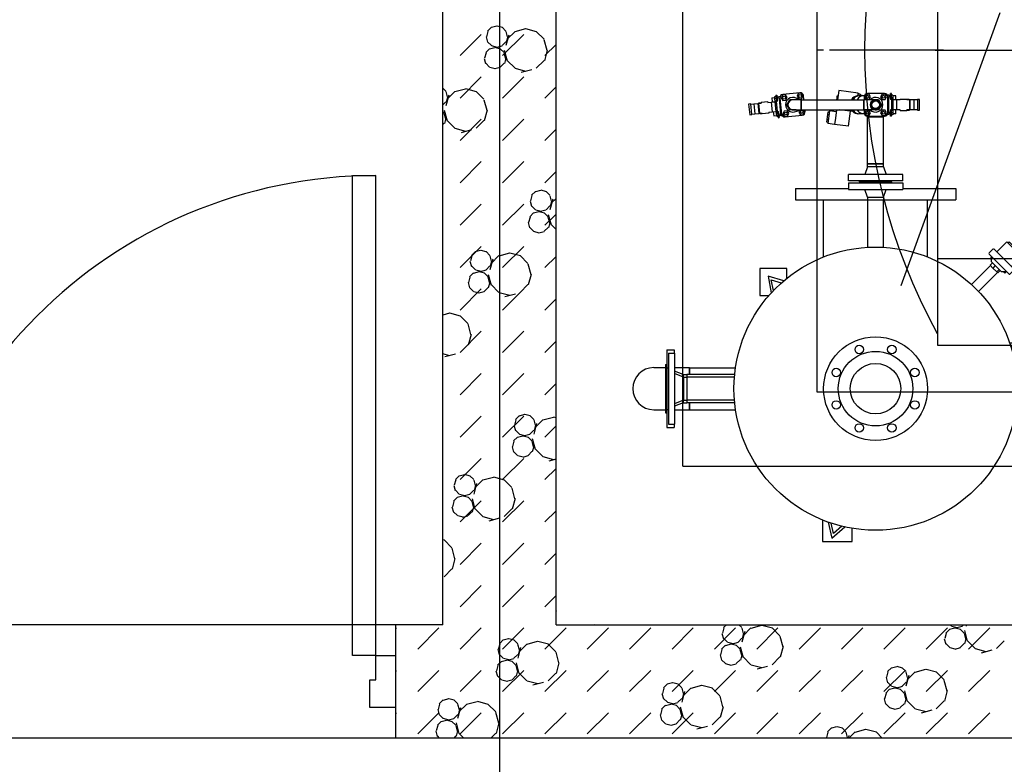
# Model space of a CAD drawing. Header units: millimetres. Extents: x 226749 to 325316, y -44191 to 40236.
# Tile 59 of 164: x 287262 to 289348, y 1604 to 3182. Entities that reach past the tile are written whole.
import ezdxf

# ---------------------------------------------------------------- set-up
doc = ezdxf.new("R2010")
doc.units = ezdxf.units.MM
doc.header["$LTSCALE"] = 100
for name, pattern in [('DASHDOT', [25.4, 12.7, -6.35, 0, -6.35]), ('S10', [0, 0]), ('SL0', [0, 0]), ('SL2', [1.125, 0.75, -0.125, 0.125, -0.125])]:
    doc.linetypes.add(name, pattern=pattern)
for name, color, linetype in [('K_KOMINY', 4, 'Continuous'), ('K_URZĄDZENIA', 4, 'Continuous'), ('KG_BuildingAxis', 4, 'DASHDOT'), ('LINIEN', 7, 'Continuous'), ('OPISY', 7, 'Continuous')]:
    doc.layers.add(name, color=color, linetype=linetype)

# ---------------------------------------------------------------- blocks, each defined once
blk = doc.blocks.new('SCHŁADZACZ_RZUT')
at = {"layer": 'K_URZĄDZENIA'}
for p, q in [((132400.8, 84545.5), (132338.4, 84545.5)), ((132338.4, 84545.5), (132338.4, 84517.6)), ((132400.8, 84500), (132400.8, 84545.5)), ((132381.3, 84538.3), (132353.9, 84514.6)), ((132360.3, 84513.1), (132377.9, 84528.3)), ((132377.9, 84528.3), (132382.8, 84506.6)), ((132389.1, 84504.5), (132381.3, 84538.3)), ((131846.7, 84265.7), (131846.7, 84304.2)), ((131846.7, 84304.2), (131861.7, 84304.2)), ((131849.7, 84146.7), (131849.7, 84296.7)), ((131849.7, 84296.7), (131862.7, 84296.7)), ((131861.7, 84296.7), (131861.7, 84304.2)), ((131862.7, 84146.7), (131862.7, 84296.7)), ((132714.7, 84146.7), (132714.7, 84296.7)), ((132727.7, 84296.7), (132714.7, 84296.7)), ((132715.7, 84296.7), (132715.7, 84304.2)), ((132730.7, 84304.2), (132715.7, 84304.2)), ((132727.7, 84146.7), (132727.7, 84296.7)), ((132730.7, 84265.7), (132730.7, 84304.2)), ((131843.7, 84170.7), (131843.7, 84272.7)), ((131843.7, 84272.7), (131846.7, 84272.7)), ((131846.7, 84177.7), (131846.7, 84265.7)), ((131846.7, 84265.7), (131849.7, 84265.7)), ((131880.7, 84251.9), (131862.7, 84258.9)), ((131881.7, 84245.9), (131862.7, 84253.7)), ((132588.7, 84266.2), (132585.4, 84266.2)), ((132682.7, 84266.2), (132588.7, 84266.2)), ((132682.7, 84251.9), (132682.7, 84266.2)), ((132682.7, 84266.2), (132682.7, 84251.9)), ((132714.7, 84266.2), (132682.7, 84266.2)), ((132695.7, 84245.9), (132714.7, 84253.7)), ((132696.7, 84251.9), (132714.7, 84258.9)), ((132730.7, 84265.7), (132727.7, 84265.7)), ((132733.7, 84272.7), (132730.7, 84272.7)), ((132730.7, 84177.7), (132730.7, 84265.7)), ((132733.7, 84170.7), (132733.7, 84272.7)), ((132758.7, 84266.2), (132733.7, 84266.2)), ((131880.7, 84246.3), (131880.7, 84251.9)), ((131880.7, 84251.9), (131888.7, 84251.9)), ((131881.7, 84197.6), (131881.7, 84245.9)), ((131881.7, 84245.9), (131888.7, 84245.9)), ((131888.7, 84245.9), (131888.7, 84251.9)), ((131990.3, 84251.9), (131888.7, 84251.9)), ((131888.7, 84245.9), (131888.7, 84251.9)), ((131888.7, 84197.6), (131888.7, 84245.9)), ((131989.7, 84245.9), (131888.7, 84245.9)), ((131888.7, 84197.6), (131888.7, 84245.9)), ((132587.2, 84251.9), (132688.7, 84251.9)), ((132587.8, 84245.9), (132688.7, 84245.9)), ((132688.7, 84245.9), (132688.7, 84251.9)), ((132688.7, 84245.9), (132688.7, 84251.9)), ((132696.7, 84251.9), (132688.7, 84251.9)), ((132688.7, 84197.6), (132688.7, 84245.9)), ((132688.7, 84197.6), (132688.7, 84245.9)), ((132695.7, 84245.9), (132688.7, 84245.9)), ((132695.7, 84197.6), (132695.7, 84245.9)), ((132696.7, 84246.3), (132696.7, 84251.9)), ((131881.7, 84197.6), (131862.7, 84189.7)), ((131880.7, 84191.6), (131862.7, 84184.6)), ((131880.7, 84191.6), (131880.7, 84197.2)), ((131880.7, 84191.6), (131888.7, 84191.6)), ((131881.7, 84197.6), (131888.7, 84197.6)), ((131989.7, 84197.6), (131888.7, 84197.6)), ((131888.7, 84191.6), (131888.7, 84197.6)), ((131888.7, 84191.6), (131888.7, 84197.6)), ((131990.3, 84191.6), (131888.7, 84191.6)), ((132587.2, 84191.6), (132688.7, 84191.6)), ((132587.8, 84197.6), (132688.7, 84197.6)), ((132682.7, 84177.3), (132682.7, 84191.6)), ((132682.7, 84191.6), (132682.7, 84177.3)), ((132688.7, 84191.6), (132688.7, 84197.6)), ((132688.7, 84191.6), (132688.7, 84197.6)), ((132695.7, 84197.6), (132688.7, 84197.6)), ((132696.7, 84191.6), (132688.7, 84191.6)), ((132695.7, 84197.6), (132714.7, 84189.7)), ((132696.7, 84191.6), (132696.7, 84197.2)), ((132696.7, 84191.6), (132714.7, 84184.6)), ((131843.7, 84170.7), (131846.7, 84170.7)), ((131846.7, 84139.2), (131846.7, 84177.7)), ((131846.7, 84177.7), (131849.7, 84177.7)), ((131991.8, 84179.1), (131948.7, 84179.1)), ((131948.7, 84179.1), (131948.7, 84125.5)), ((132588.7, 84177.3), (132585.4, 84177.3)), ((132682.7, 84177.3), (132588.7, 84177.3)), ((132682.7, 84177.3), (132714.7, 84177.3)), ((132730.7, 84177.7), (132727.7, 84177.7)), ((132730.7, 84139.2), (132730.7, 84177.7)), ((132733.7, 84170.7), (132730.7, 84170.7)), ((132733.7, 84177.3), (132758.7, 84177.3)), ((131993.7, 84167.3), (131968.2, 84143.6)), ((131978.7, 84145.7), (131995, 84160.8)), ((131846.7, 84139.2), (131861.7, 84139.2)), ((131849.7, 84146.7), (131862.7, 84146.7)), ((131861.7, 84139.2), (131861.7, 84146.7)), ((131968.2, 84143.6), (132002.6, 84131.7)), ((132000.6, 84138), (131978.7, 84145.7)), ((132727.7, 84146.7), (132714.7, 84146.7)), ((132715.7, 84139.2), (132715.7, 84146.7)), ((132730.7, 84139.2), (132715.7, 84139.2)), ((131948.7, 84125.5), (132004.6, 84125.5)), ((132533.7, 84024), (132514.3, 84024)), ((132533.7, 83967.3), (132533.7, 84024)), ((132070.5, 84015.9), (132030.3, 83975.7)), ((132505.3, 84014.1), (132509.6, 83991.3)), ((132516.6, 83983.2), (132509.8, 84018.9)), ((132085.4, 84001.2), (132045.1, 83960.9)), ((132476.6, 83987.9), (132476.6, 83967.3)), ((132483.4, 83993.5), (132516.6, 83983.2)), ((132509.6, 83991.3), (132488.4, 83997.8)), ((132000.5, 83963.1), (131979.3, 83941.9)), ((131995.6, 83970.8), (132003.4, 83978.6)), ((132037.4, 83926.2), (131995.6, 83968)), ((132006.2, 83978.6), (132048, 83936.9)), ((132014.7, 83977.2), (132011.1, 83973.7)), ((132022.5, 83973.6), (132011.2, 83973.6)), ((132018.3, 83973.6), (132014.7, 83977.2)), ((132043, 83953.1), (132022.5, 83973.6)), ((132024.5, 83971.6), (132029.4, 83976.6)), ((132026.7, 83969.4), (132031.6, 83974.4)), ((132031.6, 83974.4), (132029.4, 83976.6)), ((132031.6, 83974.4), (132039.9, 83966.1)), ((132039.9, 83966.1), (132031.6, 83974.4)), ((132035, 83961.1), (132039.9, 83966.1)), ((132046, 83960), (132039.9, 83966.1)), ((132476.6, 83967.3), (132533.7, 83967.3)), ((131979.3, 83941.9), (132010.2, 83910.9)), ((132041, 83955.1), (132046, 83960)), ((132043, 83953.1), (132043, 83941.8)), ((132045.6, 83946.3), (132043, 83948.9)), ((132045.6, 83946.3), (132043, 83943.7)), ((132178.7, 83942.6), (132178.7, 83821.7)), ((132398.7, 83942.6), (132398.7, 83821.7)), ((131982.5, 83938.7), (131980.4, 83936.5)), ((132005.9, 83911), (131980.4, 83936.5)), ((132031.5, 83932.1), (132010.2, 83910.9)), ((132040.2, 83926.2), (132048, 83934)), ((132272.2, 83922.2), (132272.2, 83821.7)), ((132305.2, 83922.2), (132305.2, 83821.7)), ((132008.1, 83913.1), (132005.9, 83911)), ((132271.9, 83821.7), (132118.7, 83821.7)), ((132118.7, 83797.7), (132118.7, 83821.7)), ((132271.9, 83815.7), (132266.2, 83799.7)), ((132305.6, 83821.7), (132271.9, 83821.7)), ((132271.9, 83815.7), (132271.9, 83821.7)), ((132305.6, 83815.7), (132271.9, 83815.7)), ((132458.7, 83821.7), (132305.6, 83821.7)), ((132305.6, 83815.7), (132305.6, 83821.7)), ((132305.6, 83815.7), (132311.2, 83799.7)), ((132458.7, 83797.7), (132458.7, 83821.7)), ((132231.2, 83797.7), (132118.7, 83797.7)), ((132346.2, 83799.7), (132231.2, 83799.7)), ((132231.2, 83785.7), (132231.2, 83799.7)), ((132346.2, 83785.7), (132346.2, 83799.7)), ((132458.7, 83797.7), (132346.2, 83797.7)), ((132346.2, 83785.7), (132231.2, 83785.7)), ((132231.2, 83781.7), (132346.2, 83781.7)), ((132231.2, 83781.7), (132231.2, 83767.7)), ((132254.7, 83783.7), (132254.7, 83785.7)), ((132322.7, 83783.7), (132254.7, 83783.7)), ((132254.7, 83783.7), (132322.7, 83783.7)), ((132254.7, 83783.7), (132254.7, 83781.7)), ((132322.7, 83783.7), (132322.7, 83785.7)), ((132322.7, 83783.7), (132322.7, 83781.7)), ((132346.2, 83781.7), (132346.2, 83767.7)), ((132231.2, 83767.7), (132346.2, 83767.7)), ((132271.9, 83751.7), (132266.2, 83767.7)), ((132305.6, 83751.7), (132311.2, 83767.7)), ((132271.9, 83751.7), (132305.6, 83751.7)), ((132271.9, 83751.7), (132271.9, 83745.7)), ((132271.9, 83745.7), (132305.6, 83745.7)), ((132305.6, 83745.7), (132271.9, 83745.7)), ((132271.9, 83745.7), (132271.9, 83645.7)), ((132305.6, 83751.7), (132305.6, 83745.7)), ((132305.6, 83745.7), (132305.6, 83645.7)), ((132345.8, 83665.6), (132341.8, 83633.8)), ((132345.8, 83665.6), (132375.6, 83661.8)), ((132371.7, 83631), (132373.9, 83648.5)), ((132373.9, 83648.5), (132375.6, 83661.8)), ((132375.6, 83661.8), (132389.5, 83660.1)), ((132386.1, 83633.3), (132389.5, 83660.1)), ((132388.5, 83652.1), (132391.5, 83651.8)), ((132389.2, 83657.6), (132392.1, 83657.2)), ((132391.5, 83651.8), (132390.1, 83640.9)), ((132392.1, 83657.2), (132391.5, 83651.8)), ((132495, 83647.8), (132493, 83647.6)), ((132496.2, 83636.8), (132495, 83647.8)), ((132200.1, 83631.8), (132195.6, 83631.8)), ((132195.6, 83631.8), (132195.6, 83608.8)), ((132200.1, 83608.8), (132200.1, 83631.8)), ((132200.1, 83630.8), (132206.6, 83630.8)), ((132206.6, 83630.8), (132215.1, 83630.8)), ((132206.6, 83630.8), (132206.6, 83609.8)), ((132215.1, 83630.8), (132216.1, 83630.8)), ((132215.1, 83630.8), (132215.1, 83609.8)), ((132216.1, 83630.8), (132222.1, 83630.8)), ((132216.1, 83630.8), (132216.1, 83609.8)), ((132217.2, 83630.8), (132217.2, 83632.3)), ((132217.2, 83632.3), (132222.1, 83632.3)), ((132222.1, 83632.3), (132222.1, 83630.8)), ((132236.3, 83632.3), (132222.1, 83632.3)), ((132236.3, 83632.3), (132236.3, 83630.8)), ((132236.3, 83630.8), (132243.4, 83630.8)), ((132243.4, 83630.8), (132243.4, 83609.8)), ((132243.4, 83630.8), (132251.4, 83630.8)), ((132245.7, 83639.4), (132245.7, 83630.9)), ((132245.7, 83639.4), (132252.2, 83639.4)), ((132245.7, 83630.9), (132252.2, 83630.9)), ((132251.4, 83630.8), (132251.4, 83609.8)), ((132251.4, 83628.6), (132254.7, 83628.6)), ((132252.2, 83637.3), (132252.2, 83641.5)), ((132252.2, 83641.5), (132254.7, 83641.5)), ((132252.2, 83631), (132252.2, 83637.3)), ((132252.2, 83637.3), (132254.7, 83637.3)), ((132252.2, 83628.9), (132252.2, 83631)), ((132252.2, 83631), (132254.7, 83631)), ((132252.2, 83628.9), (132254.7, 83628.9)), ((132254.7, 83644.3), (132256.7, 83644.3)), ((132254.7, 83644.3), (132254.7, 83633.3)), ((132254.7, 83631.3), (132254.7, 83633.3)), ((132254.7, 83631.3), (132256.7, 83631.3)), ((132254.7, 83609.3), (132254.7, 83631.3)), ((132256.7, 83644.3), (132256.7, 83633.3)), ((132256.7, 83640.3), (132260.7, 83640.3)), ((132256.7, 83631.3), (132256.7, 83633.3)), ((132260.7, 83636.3), (132260.7, 83640.3)), ((132263.4, 83640.3), (132260.7, 83640.3)), ((132260.7, 83636.3), (132260.7, 83604.3)), ((132262.7, 83637.3), (132262.7, 83603.3)), ((132268.6, 83642.9), (132265.3, 83637.3)), ((132265.3, 83637.3), (132268.6, 83631.8)), ((132275, 83642.9), (132268.6, 83642.9)), ((132268.6, 83631.8), (132275, 83631.8)), ((132305.7, 83644.3), (132269.7, 83644.3)), ((132305.7, 83645.7), (132271.7, 83645.7)), ((132271.7, 83645.7), (132271.7, 83644.3)), ((132278.2, 83637.3), (132275, 83642.9)), ((132275, 83631.8), (132278.2, 83637.3)), ((132276, 83620.3), (132282.4, 83631.3)), ((132282.4, 83631.3), (132295.1, 83631.3)), ((132288.7, 83631), (132313.7, 83631)), ((132295.1, 83631.3), (132295.3, 83631)), ((132302.5, 83642.9), (132299.3, 83637.3)), ((132299.3, 83637.3), (132302.5, 83631.8)), ((132308.9, 83642.9), (132302.5, 83642.9)), ((132302.5, 83631.8), (132308.9, 83631.8)), ((132305.7, 83644.3), (132305.7, 83645.7)), ((132312.1, 83637.3), (132308.9, 83642.9)), ((132308.9, 83631.8), (132312.1, 83637.3)), ((132312.7, 83631), (132312.7, 83637.3)), ((132313.7, 83631), (132313.7, 83609.7)), ((132313.7, 83609.7), (132313.7, 83631)), ((132446.2, 83631), (132313.7, 83631)), ((132314.9, 83639.3), (132319.4, 83639.3)), ((132319.4, 83639.3), (132320.2, 83639.3)), ((132320.2, 83639.3), (132323.9, 83639.3)), ((132328.6, 83638.9), (132326.1, 83639.2)), ((132337.3, 83634.4), (132364.4, 83631)), ((132372.2, 83635.1), (132386.1, 83633.3)), ((132386.4, 83635.8), (132389.4, 83635.4)), ((132387.1, 83641.3), (132390.1, 83640.9)), ((132390.1, 83640.9), (132389.4, 83635.4)), ((132438.1, 83634.7), (132438.5, 83631)), ((132441.3, 83640.6), (132438.7, 83634.8)), ((132438.7, 83634.8), (132441.4, 83631)), ((132447.7, 83641.3), (132441.3, 83640.6)), ((132480.1, 83646.2), (132444.3, 83642.4)), ((132446.2, 83609.7), (132446.2, 83631)), ((132446.2, 83631), (132446.2, 83609.7)), ((132463.7, 83631), (132446.2, 83631)), ((132451.5, 83636.1), (132447.7, 83641.3)), ((132449.2, 83631), (132451.5, 83636.1)), ((132457.2, 83631), (132457.4, 83631.3)), ((132457.4, 83631.3), (132470.1, 83631.3)), ((132470.1, 83631.3), (132476.4, 83620.3)), ((132475.1, 83644.2), (132472.5, 83638.3)), ((132472.5, 83638.3), (132476.2, 83633.1)), ((132481.4, 83644.9), (132475.1, 83644.2)), ((132476.2, 83633.1), (132482.6, 83633.8)), ((132485.2, 83639.7), (132481.4, 83644.9)), ((132482.6, 83633.8), (132485.2, 83639.7)), ((132489.5, 83643.2), (132486.8, 83642.9)), ((132491.4, 83606.2), (132487.8, 83640)), ((132489.5, 83643.2), (132493.5, 83643.6)), ((132489.5, 83643.2), (132489.9, 83639.2)), ((132493.3, 83607.4), (132489.9, 83639.2)), ((132494.2, 83636.6), (132493, 83647.6)), ((132494.2, 83636.6), (132494.4, 83634.6)), ((132496.4, 83634.8), (132494.4, 83634.6)), ((132497.9, 83644.5), (132495.4, 83644.2)), ((132498.5, 83638.9), (132496, 83638.7)), ((132496.2, 83636.8), (132496.4, 83634.8)), ((132496.4, 83634.8), (132498.7, 83613)), ((132499.1, 83633.4), (132496.6, 83633.2)), ((132500, 83632.5), (132496.7, 83632.1)), ((132500.5, 83628.4), (132497.1, 83628)), ((132497.9, 83644.5), (132498.5, 83638.9)), ((132504.5, 83643.8), (132498, 83643.2)), ((132498.5, 83638.9), (132499.1, 83633.4)), ((132505.4, 83635.4), (132498.9, 83634.7)), ((132507.8, 83635.5), (132499.8, 83634.7)), ((132502, 83613.8), (132499.8, 83634.7)), ((132505.4, 83635.4), (132504.5, 83643.8)), ((132514.8, 83636.3), (132507.8, 83635.5)), ((132510, 83614.7), (132507.8, 83635.5)), ((132514.6, 83637.8), (132528.7, 83639.3)), ((132514.8, 83636.3), (132514.6, 83637.8)), ((132528.7, 83639.3), (132533.6, 83639.8)), ((132528.9, 83637.8), (132528.7, 83639.3)), ((132534.8, 83638.4), (132528.9, 83637.8)), ((132533.6, 83639.8), (132533.8, 83638.3)), ((132535.9, 83638.5), (132534.8, 83638.4)), ((132537, 83617.5), (132534.8, 83638.4)), ((132544.3, 83639.4), (132535.9, 83638.5)), ((132538.1, 83617.6), (132535.9, 83638.5)), ((132550.8, 83640.1), (132544.3, 83639.4)), ((132546.5, 83618.5), (132544.3, 83639.4)), ((132555.2, 83641.5), (132550.7, 83641.1)), ((132550.7, 83641.1), (132553.1, 83618.2)), ((132557.6, 83618.7), (132555.2, 83641.5)), ((132195.6, 83608.8), (132200.1, 83608.8)), ((132200.1, 83609.8), (132206.6, 83609.8)), ((132206.6, 83609.8), (132215.1, 83609.8)), ((132215.1, 83609.8), (132216.1, 83609.8)), ((132216.1, 83609.8), (132222.1, 83609.8)), ((132217.2, 83608.3), (132217.2, 83609.8)), ((132222.1, 83608.3), (132217.2, 83608.3)), ((132222.1, 83609.8), (132222.1, 83608.3)), ((132236.3, 83608.3), (132222.1, 83608.3)), ((132236.3, 83609.8), (132243.4, 83609.8)), ((132236.3, 83609.8), (132236.3, 83608.3)), ((132243.4, 83609.8), (132251.4, 83609.8)), ((132245.7, 83609.7), (132245.7, 83601.2)), ((132245.7, 83609.7), (132252.2, 83609.7)), ((132251.4, 83624.5), (132254.7, 83624.5)), ((132251.4, 83616.2), (132254.7, 83616.2)), ((132251.4, 83612.1), (132254.7, 83612.1)), ((132252.2, 83605.5), (132252.2, 83611)), ((132252.2, 83611), (132254.7, 83611)), ((132254.7, 83607.3), (132254.7, 83609.3)), ((132254.7, 83609.3), (132256.7, 83609.3)), ((132254.7, 83607.3), (132254.7, 83596.3)), ((132256.7, 83607.3), (132256.7, 83609.3)), ((132256.7, 83607.3), (132256.7, 83596.3)), ((132268.6, 83608.9), (132265.3, 83603.4)), ((132275, 83608.9), (132268.6, 83608.9)), ((132278.2, 83603.4), (132275, 83608.9)), ((132282.4, 83609.3), (132276, 83620.3)), ((132295.1, 83609.3), (132282.4, 83609.3)), ((132288.7, 83609.7), (132313.7, 83609.7)), ((132295.3, 83609.7), (132295.1, 83609.3)), ((132302.5, 83608.9), (132299.3, 83603.4)), ((132308.9, 83608.9), (132302.5, 83608.9)), ((132312.1, 83603.4), (132308.9, 83608.9)), ((132312.7, 83603.3), (132312.7, 83609.7)), ((132446.2, 83609.7), (132313.7, 83609.7)), ((132366.6, 83590.4), (132369, 83609.7)), ((132368.6, 83606.2), (132371.1, 83605.9)), ((132370.6, 83601.9), (132371.1, 83605.9)), ((132371.1, 83605.9), (132371.6, 83609.7)), ((132440.7, 83609.7), (132441.6, 83600.9)), ((132444.9, 83606.9), (132442.3, 83601)), ((132451.2, 83607.6), (132444.9, 83606.9)), ((132446.2, 83609.7), (132463.7, 83609.7)), ((132455, 83602.4), (132451.2, 83607.6)), ((132457.4, 83609.3), (132457.2, 83609.7)), ((132470.1, 83609.3), (132457.4, 83609.3)), ((132476.4, 83620.3), (132470.1, 83609.3)), ((132478.6, 83610.4), (132476, 83604.6)), ((132485, 83611.1), (132478.6, 83610.4)), ((132488.8, 83605.9), (132485, 83611.1)), ((132486.2, 83600.1), (132488.8, 83605.9)), ((132493.3, 83607.4), (132493.7, 83603.4)), ((132498.7, 83613), (132496.7, 83612.8)), ((132496.7, 83612.8), (132496.9, 83610.8)), ((132498.1, 83599.8), (132496.9, 83610.8)), ((132501.3, 83620.2), (132498, 83619.8)), ((132501.8, 83616.1), (132498.4, 83615.7)), ((132500.9, 83615.7), (132498.4, 83615.4)), ((132501.1, 83613.6), (132498.7, 83613.3)), ((132498.7, 83613), (132498.9, 83611)), ((132500.1, 83600), (132498.9, 83611)), ((132501.8, 83607.3), (132499.3, 83607.1)), ((132500.9, 83615.7), (132501.1, 83613.6)), ((132507.6, 83614.3), (132501.1, 83613.6)), ((132501.1, 83613.6), (132501.8, 83607.3)), ((132501.8, 83607.3), (132502.2, 83603.1)), ((132510, 83614.7), (132502, 83613.8)), ((132508.5, 83605.9), (132502, 83605.2)), ((132508.5, 83605.9), (132507.6, 83614.3)), ((132517, 83615.4), (132510, 83614.7)), ((132517.1, 83613.9), (132517, 83615.4)), ((132517.1, 83613.9), (132531.2, 83615.4)), ((132537, 83617.5), (132531.1, 83616.9)), ((132531.2, 83615.4), (132531.1, 83616.9)), ((132536.1, 83615.9), (132531.2, 83615.4)), ((132536, 83617.4), (132536.1, 83615.9)), ((132538.1, 83617.6), (132537, 83617.5)), ((132546.5, 83618.5), (132538.1, 83617.6)), ((132553, 83619.2), (132546.5, 83618.5)), ((132553.1, 83618.2), (132557.6, 83618.7)), ((132245.7, 83601.2), (132252.2, 83601.2)), ((132252.2, 83599.9), (132252.2, 83605.5)), ((132252.2, 83605.5), (132254.7, 83605.5)), ((132252.2, 83599.9), (132254.7, 83599.9)), ((132254.7, 83596.3), (132256.7, 83596.3)), ((132260.7, 83600.3), (132256.7, 83600.3)), ((132260.7, 83600.3), (132260.7, 83604.3)), ((132260.7, 83600.3), (132263.4, 83600.3)), ((132265.3, 83603.4), (132268.6, 83597.8)), ((132268.6, 83597.8), (132275, 83597.8)), ((132269.7, 83596.3), (132305.7, 83596.3)), ((132275, 83597.8), (132278.2, 83603.4)), ((132299.3, 83603.4), (132302.5, 83597.8)), ((132302.5, 83597.8), (132308.9, 83597.8)), ((132308.9, 83597.8), (132312.1, 83603.4)), ((132309.7, 83597.6), (132310.1, 83597.5)), ((132310.1, 83597.5), (132310.1, 83597.9)), ((132312.4, 83601.2), (132321.5, 83600.1)), ((132314.9, 83601.3), (132323.9, 83601.3)), ((132321.2, 83598.1), (132321.6, 83601.3)), ((132321.2, 83598.1), (132326.2, 83597.5)), ((132325.9, 83595.5), (132326.2, 83597.5)), ((132325.9, 83595.5), (132366.6, 83590.4)), ((132328.6, 83601.8), (132326.1, 83601.5)), ((132326.2, 83597.5), (132326.7, 83601.6)), ((132368.1, 83602.2), (132370.6, 83601.9)), ((132442.3, 83601), (132446, 83595.8)), ((132446, 83595.8), (132452.4, 83596.5)), ((132449.3, 83594.7), (132485.1, 83598.5)), ((132452.4, 83596.5), (132455, 83602.4)), ((132476, 83604.6), (132479.8, 83599.4)), ((132479.8, 83599.4), (132486.2, 83600.1)), ((132491, 83603.1), (132493.7, 83603.4)), ((132497.7, 83603.8), (132493.7, 83603.4)), ((132500.1, 83600), (132498.1, 83599.8)), ((132502.2, 83603.1), (132499.8, 83602.9))]:
    blk.add_line(p, q, dxfattribs=at)
for centre, radius in [((132288.7, 84221.7), 300), ((132288.7, 84221.7), 110), ((132288.7, 84221.7), 79), ((132254.3, 84304.9), 9), ((132323.2, 84304.9), 9), ((132288.7, 84221.7), 53.5), ((132205.6, 84256.2), 9), ((132371.9, 84256.2), 9), ((132205.6, 84187.3), 9), ((132371.9, 84187.3), 9), ((132254.3, 84138.6), 9), ((132323.2, 84138.6), 9), ((132271.8, 83637.3), 3.17), ((132288.7, 83620.3), 10.7), ((132288.7, 83620.3), 9.05), ((132288.7, 83620.3), 8.05), ((132305.7, 83637.3), 3.17), ((132445.1, 83635.4), 3.18), ((132478.8, 83639), 3.18), ((132271.8, 83603.4), 3.17), ((132305.7, 83603.4), 3.18), ((132482.4, 83605.2), 3.18), ((132448.6, 83601.7), 3.18)]:
    blk.add_circle(centre, radius, dxfattribs=at)
for centre, radius, start, end in [((132758.7, 84221.7), 44.5, 270, 90), ((132758.7, 84221.7), 44.5, 270, 90), ((131997, 83969.4), 2, 135.0115, 225.0115), ((132004.8, 83977.2), 2, 45.0115, 135.0115), ((132038.8, 83927.7), 2, 225.0115, 315.0115), ((132046.5, 83935.4), 2, 315.0115, 45.0115), ((132269.7, 83637.3), 7, 90, 180), ((132288.7, 83620.3), 15.7, 42.7144, 317.2856), ((132288.7, 83620.3), 10.7, 84.0917, 275.9083), ((132305.7, 83637.3), 7, 0, 90), ((132445, 83635.5), 7, 96.0098, 186.0098), ((132463.7, 83620.3), 15.7, 222.7144, 137.2856), ((132463.7, 83620.3), 10.7, 264.0917, 95.9083), ((132463.7, 83620.3), 10.7, 270, 90), ((132463.7, 83620.3), 10.7, 270, 90), ((132480.8, 83639.2), 7, 6.0098, 96.0098), ((132484.4, 83605.4), 7, 276.0098, 6.0098), ((132269.7, 83603.3), 7, 180, 270), ((132305.7, 83603.3), 7, 270, 0), ((132448.6, 83601.7), 7, 186.0098, 276.0098)]:
    blk.add_arc(centre, radius, start, end, dxfattribs=at)
for centre, major_axis, start_param, end_param in [((132314.9, 83620.3), (0, 19), 5.30741, 6.439382), ((132323.9, 83620.3), (0, 19), 5.30741, 6.283185), ((132324.8, 83620.3), (0, 18.9), 5.312116, 6.19668), ((132327.6, 83620.3), (0, 18.6), 5.320797, 6.213582), ((132324.5, 83620.3), (0, -18.4), 2.188244, 2.222042), ((132314.9, 83620.3), (0, -19), 6.126989, 7.25896), ((132323.9, 83620.3), (0, -19), 0, 0.975775), ((132324.8, 83620.3), (0, -18.9), 0.086506, 0.971069), ((132327.6, 83620.3), (0, -18.6), 0.069604, 0.962388), ((132324.5, 83620.3), (0, -18.4), 0.919551, 0.953349)]:
    blk.add_ellipse(centre, major_axis=major_axis, ratio=0.798636, start_param=start_param, end_param=end_param, dxfattribs=at)
blk = doc.blocks.new('MEDCLUMP_SET_2632_')
at = {"layer": 'LINIEN', "linetype": 'SL0'}
blk.add_line((178.437, 112.499), (277.637, 112.499), dxfattribs=at)
at = {"layer": 'LINIEN', "linetype": 'SL2'}
blk.add_line((277.837, 94.819), (178.237, 94.819), dxfattribs=at)
at = {"layer": 'LINIEN', "linetype": 'SL0', "flags": 128}
blk.add_lwpolyline([(247.111, 69.819), (247.237, 69.819), (247.237, 69.819), (247.286, 69.93), (247.44, 70.044), (247.706, 70.16), (248.09, 70.273), (248.593, 70.384), (249.21, 70.487), (249.932, 70.583), (250.745, 70.668), (251.63, 70.74), (252.569, 70.799), (253.538, 70.844), (254.519, 70.875), (255.491, 70.893), (256.437, 70.899), (256.437, 70.899), (257.384, 70.893), (258.356, 70.875), (259.336, 70.844), (260.306, 70.799), (261.244, 70.74), (262.13, 70.668), (262.943, 70.583), (263.665, 70.487), (264.282, 70.384), (264.784, 70.273), (265.169, 70.16), (265.435, 70.044), (265.589, 69.93), (265.637, 69.819), (277.637, 69.819), (277.637, 119.819), (178.437, 119.819)], dxfattribs=at)
blk = doc.blocks.new('MEDCLUMP_SET_2639_')
at = {"layer": 'LINIEN', "linetype": 'SL2'}
blk.add_line((277.142, 94.819), (284.778, 94.819), dxfattribs=at)
at = {"layer": 'LINIEN', "linetype": 'SL0', "flags": 128}
blk.add_lwpolyline([(277.644, 118.862, -0.256117), (277.644, 70.769)], format="xyb", dxfattribs=at)

msp = doc.modelspace()

# ---------------------------------------------------------------- linework, layer by layer
at = {"ltscale": 6}
for p, q in [((288278.43, 39436.07), (288278.43, -43390.58)), ((288158.43, 1900), (288158.43, 16140)), ((288398.43, 1900), (288398.43, 16140))]:
    msp.add_line(p, q, dxfattribs=at)
for p, q in [((288158.43, 1900), (288158.43, 16140)), ((288398.43, 1900), (288398.43, 16140)), ((288253.93, 3156.77), (288250.91, 3145.52)), ((288261.49, 3165.68), (288253.26, 3157.45)), ((288272.5, 3167.78), (288261.24, 3164.77)), ((288284.66, 3165.01), (288273.41, 3168.02)), ((288292.23, 3157.45), (288283.99, 3165.68)), ((288291.98, 3156.53), (288294.99, 3145.28)), ((288311.42, 3156.89), (288294.95, 3140.42)), ((288333.67, 3162), (288311.17, 3155.97)), ((288357.09, 3156.21), (288334.59, 3162.24)), ((288372.89, 3140.42), (288356.42, 3156.89)), ((288195.05, 3105.46), (288239.95, 3150.36)), ((288249.99, 3145.28), (288253.01, 3134.03)), ((288261.49, 3126.71), (288253.26, 3134.95)), ((288292.23, 3134.95), (288283.99, 3126.71)), ((288284.85, 3105.46), (288329.76, 3150.36)), ((288298.15, 3149.18), (288292.12, 3126.68)), ((288295.91, 3145.52), (288292.9, 3134.27)), ((288372.64, 3139.5), (288378.67, 3117)), ((288249.94, 3111.27), (288246.93, 3100.02)), ((288257.51, 3120.18), (288249.27, 3111.94)), ((288268.51, 3122.27), (288257.26, 3119.26)), ((288273.41, 3123.02), (288262.16, 3126.04)), ((288280.68, 3119.5), (288269.43, 3122.52)), ((288283.74, 3125.8), (288272.49, 3122.78)), ((288288.25, 3111.94), (288280.01, 3120.18)), ((288288, 3111.02), (288291.01, 3099.77)), ((288288.67, 3117), (288294.7, 3094.5)), ((288379.59, 3117.24), (288373.56, 3094.74)), ((288374.66, 3105.46), (288398.43, 3129.24)), ((288246.01, 3099.77), (288249.03, 3088.52)), ((288257.51, 3081.2), (288249.28, 3089.44)), ((288288.25, 3089.44), (288280.01, 3081.2)), ((288291.93, 3100.02), (288288.92, 3088.77)), ((288311.42, 3078.94), (288294.95, 3095.42)), ((288372.89, 3095.42), (288356.42, 3078.94)), ((288269.43, 3077.52), (288258.18, 3080.53)), ((288279.76, 3080.29), (288268.51, 3077.27)), ((288334.59, 3072.24), (288312.09, 3078.27)), ((288346.73, 3075.5), (288324.23, 3069.47)), ((288195.05, 3015.66), (288239.95, 3060.56)), ((288284.85, 3015.66), (288329.76, 3060.56)), ((288164.95, 3030.17), (288158.43, 3036.68)), ((288164.7, 3029.25), (288167.72, 3018)), ((288184.14, 3029.61), (288167.67, 3013.14)), ((288206.39, 3034.72), (288183.89, 3028.69)), ((288229.81, 3028.93), (288207.31, 3034.96)), ((288245.61, 3013.14), (288229.14, 3029.61)), ((288374.66, 3015.66), (288398.43, 3039.43)), ((288164.95, 3007.67), (288158.43, 3001.15)), ((288170.87, 3021.9), (288164.84, 2999.4)), ((288168.63, 3018.25), (288165.62, 3006.99)), ((288245.36, 3012.22), (288251.39, 2989.72)), ((288160.97, 2984.66), (288158.43, 2987.2)), ((288160.72, 2983.75), (288163.73, 2972.49)), ((288161.39, 2989.72), (288167.42, 2967.22)), ((288252.31, 2989.96), (288246.28, 2967.46)), ((288164.65, 2972.74), (288161.64, 2961.49)), ((288184.14, 2951.67), (288167.67, 2968.14)), ((288195.05, 2925.86), (288239.95, 2970.76)), ((288245.61, 2968.14), (288229.14, 2951.67)), ((288284.85, 2925.86), (288329.76, 2970.76)), ((288160.97, 2962.16), (288158.43, 2959.63)), ((288207.31, 2944.96), (288184.81, 2950.99)), ((288219.45, 2948.22), (288196.95, 2942.19)), ((288374.66, 2925.86), (288398.43, 2949.63)), ((288195.05, 2836.05), (288239.95, 2880.96)), ((288284.85, 2836.05), (288329.76, 2880.96)), ((288374.66, 2836.05), (288398.43, 2859.83)), ((288354.67, 2817.95), (288346.43, 2809.71)), ((288365.67, 2820.05), (288354.42, 2817.03)), ((288377.84, 2817.28), (288366.59, 2820.29)), ((288385.4, 2809.71), (288377.17, 2817.95)), ((288343.17, 2797.55), (288346.18, 2786.3)), ((288347.1, 2809.04), (288344.09, 2797.79)), ((288385.15, 2808.8), (288388.17, 2797.55)), ((288391.32, 2801.45), (288385.29, 2778.95)), ((288389.09, 2797.79), (288386.07, 2786.54)), ((288398.43, 2802.99), (288388.12, 2792.68)), ((288195.05, 2746.25), (288239.95, 2791.15)), ((288284.85, 2746.25), (288329.76, 2791.15)), ((288354.67, 2778.98), (288346.43, 2787.21)), ((288366.59, 2775.29), (288355.34, 2778.31)), ((288376.92, 2778.06), (288365.67, 2775.05)), ((288385.4, 2787.21), (288377.17, 2778.98)), ((288343.12, 2763.54), (288340.1, 2752.28)), ((288350.68, 2772.44), (288342.45, 2764.21)), ((288361.69, 2774.54), (288350.44, 2771.53)), ((288373.85, 2771.77), (288362.6, 2774.78)), ((288381.42, 2764.21), (288373.19, 2772.44)), ((288374.66, 2746.25), (288398.43, 2770.03)), ((288381.17, 2763.29), (288384.19, 2752.04)), ((288381.85, 2769.27), (288387.88, 2746.77)), ((288339.19, 2752.04), (288342.2, 2740.79)), ((288350.69, 2733.47), (288342.45, 2741.71)), ((288381.42, 2741.71), (288373.18, 2733.47)), ((288385.11, 2752.28), (288382.09, 2741.03)), ((288398.43, 2737.37), (288388.12, 2747.68)), ((288362.61, 2729.79), (288351.35, 2732.8)), ((288372.94, 2732.56), (288361.69, 2729.54)), ((288195.05, 2656.45), (288239.95, 2701.35)), ((288238.39, 2692.77), (288227.14, 2689.75)), ((288250.56, 2690), (288239.31, 2693.01)), ((288284.85, 2656.45), (288329.76, 2701.35)), ((288219.82, 2681.76), (288216.81, 2670.51)), ((288227.39, 2690.67), (288219.15, 2682.43)), ((288258.12, 2682.44), (288249.89, 2690.67)), ((288257.88, 2681.52), (288260.89, 2670.27)), ((288264.04, 2674.17), (288258.01, 2651.67)), ((288277.32, 2681.87), (288260.84, 2665.4)), ((288299.57, 2686.99), (288277.07, 2680.96)), ((288322.98, 2681.2), (288300.48, 2687.23)), ((288338.79, 2665.4), (288322.32, 2681.87)), ((288374.66, 2656.45), (288398.43, 2680.22)), ((288215.89, 2670.27), (288218.9, 2659.02)), ((288227.39, 2651.7), (288219.15, 2659.94)), ((288239.31, 2648.01), (288228.06, 2651.03)), ((288249.64, 2650.78), (288238.39, 2647.77)), ((288258.12, 2659.93), (288249.89, 2651.7)), ((288261.81, 2670.51), (288258.79, 2659.26)), ((288338.54, 2664.49), (288344.57, 2641.99)), ((288215.84, 2636.26), (288212.83, 2625.01)), ((288223.41, 2645.16), (288215.17, 2636.93)), ((288234.41, 2647.26), (288223.16, 2644.25)), ((288246.58, 2644.49), (288235.32, 2647.51)), ((288254.14, 2636.93), (288245.91, 2645.16)), ((288253.89, 2636.01), (288256.91, 2624.76)), ((288254.57, 2641.99), (288260.6, 2619.49)), ((288345.48, 2642.23), (288339.46, 2619.73)), ((288195.05, 2566.65), (288239.95, 2611.55)), ((288211.91, 2624.76), (288214.92, 2613.51)), ((288223.41, 2606.19), (288215.17, 2614.43)), ((288254.14, 2614.43), (288245.91, 2606.19)), ((288257.83, 2625.01), (288254.81, 2613.76)), ((288277.32, 2603.93), (288260.84, 2620.4)), ((288284.85, 2566.65), (288329.76, 2611.55)), ((288338.79, 2620.4), (288322.32, 2603.93)), ((288235.33, 2602.51), (288224.08, 2605.52)), ((288245.66, 2605.28), (288234.41, 2602.26)), ((288300.49, 2597.23), (288277.99, 2603.26)), ((288312.63, 2600.49), (288290.13, 2594.46)), ((288374.66, 2566.65), (288398.43, 2590.42)), ((288172.29, 2559.71), (288158.43, 2556)), ((288195.71, 2553.92), (288173.21, 2559.95)), ((288211.51, 2538.12), (288195.04, 2554.59)), ((288211.26, 2537.21), (288217.29, 2514.71)), ((288195.05, 2476.84), (288239.95, 2521.75)), ((288218.2, 2514.95), (288212.18, 2492.45)), ((288284.85, 2476.84), (288329.76, 2521.75)), ((288211.51, 2493.12), (288195.04, 2476.65)), ((288374.66, 2476.84), (288398.43, 2500.62)), ((288173.21, 2469.95), (288158.43, 2473.91)), ((288185.35, 2473.21), (288162.85, 2467.18)), ((288195.05, 2387.04), (288239.95, 2431.94)), ((288284.85, 2387.04), (288329.76, 2431.94)), ((288374.66, 2387.04), (288398.43, 2410.82)), ((288195.05, 2297.24), (288239.95, 2342.14)), ((288284.85, 2297.24), (288329.76, 2342.14)), ((288320.56, 2342.94), (288312.33, 2334.7)), ((288331.57, 2345.04), (288320.32, 2342.02)), ((288343.73, 2342.26), (288332.48, 2345.28)), ((288351.3, 2334.7), (288343.06, 2342.94)), ((288392.74, 2339.25), (288370.24, 2333.23)), ((288398.43, 2338.22), (288393.66, 2339.5)), ((288309.07, 2322.53), (288312.08, 2311.28)), ((288313, 2334.03), (288309.98, 2322.78)), ((288351.05, 2333.79), (288354.06, 2322.54)), ((288357.22, 2326.44), (288351.19, 2303.94)), ((288354.98, 2322.78), (288351.97, 2311.53)), ((288370.49, 2334.14), (288354.02, 2317.67)), ((288374.66, 2297.24), (288398.43, 2321.01)), ((288316.58, 2297.43), (288308.34, 2289.19)), ((288320.56, 2303.97), (288312.33, 2312.2)), ((288327.58, 2299.53), (288316.33, 2296.51)), ((288332.48, 2300.28), (288321.23, 2303.29)), ((288339.75, 2296.76), (288328.5, 2299.77)), ((288342.82, 2303.05), (288331.56, 2300.04)), ((288347.32, 2289.19), (288339.08, 2297.43)), ((288351.3, 2312.2), (288343.06, 2303.96)), ((288305.08, 2277.03), (288308.1, 2265.78)), ((288309.01, 2288.52), (288306, 2277.27)), ((288347.07, 2288.28), (288350.08, 2277.03)), ((288347.74, 2294.26), (288353.77, 2271.76)), ((288351, 2277.27), (288347.99, 2266.02)), ((288316.58, 2258.46), (288308.35, 2266.69)), ((288328.5, 2254.77), (288317.25, 2257.79)), ((288338.83, 2257.54), (288327.58, 2254.53)), ((288347.32, 2266.69), (288339.08, 2258.46)), ((288370.49, 2256.2), (288354.02, 2272.67)), ((288393.66, 2249.5), (288371.16, 2255.53)), ((288195.05, 2207.44), (288239.95, 2252.34)), ((288284.85, 2207.44), (288329.76, 2252.34)), ((288398.43, 2250.78), (288383.3, 2246.72)), ((288193.28, 2215.66), (288185.05, 2207.42)), ((288204.29, 2217.76), (288193.04, 2214.74)), ((288216.45, 2214.99), (288205.2, 2218)), ((288224.02, 2207.42), (288215.78, 2215.66)), ((288265.46, 2211.97), (288242.96, 2205.95)), ((288288.88, 2206.19), (288266.38, 2212.22)), ((288374.66, 2207.44), (288398.43, 2231.21)), ((288181.79, 2195.26), (288184.8, 2184)), ((288185.72, 2206.75), (288182.7, 2195.5)), ((288223.77, 2206.51), (288226.79, 2195.26)), ((288229.94, 2199.16), (288223.91, 2176.66)), ((288227.7, 2195.5), (288224.69, 2184.25)), ((288243.21, 2206.86), (288226.74, 2190.39)), ((288304.68, 2190.39), (288288.21, 2206.86)), ((288189.3, 2170.15), (288181.07, 2161.92)), ((288193.28, 2176.69), (288185.05, 2184.92)), ((288200.3, 2172.25), (288189.05, 2169.24)), ((288205.2, 2173), (288193.95, 2176.01)), ((288212.47, 2169.48), (288201.22, 2172.49)), ((288215.54, 2175.77), (288204.29, 2172.76)), ((288220.04, 2161.92), (288211.8, 2170.15)), ((288224.02, 2184.92), (288215.78, 2176.69)), ((288304.43, 2189.47), (288310.46, 2166.98)), ((288177.81, 2149.75), (288180.82, 2138.5)), ((288181.74, 2161.24), (288178.72, 2149.99)), ((288195.05, 2117.63), (288239.95, 2162.53)), ((288219.79, 2161), (288222.8, 2149.75)), ((288220.46, 2166.98), (288226.49, 2144.48)), ((288223.72, 2149.99), (288220.71, 2138.74)), ((288284.85, 2117.63), (288329.76, 2162.53)), ((288311.38, 2167.22), (288305.35, 2144.72)), ((288189.3, 2131.18), (288181.07, 2139.42)), ((288201.22, 2127.49), (288189.97, 2130.51)), ((288211.55, 2130.26), (288200.3, 2127.25)), ((288220.04, 2139.42), (288211.8, 2131.18)), ((288243.21, 2128.92), (288226.74, 2145.39)), ((288266.38, 2122.22), (288243.88, 2128.25)), ((288304.68, 2145.39), (288288.21, 2128.92)), ((288374.66, 2117.63), (288398.43, 2141.41)), ((288278.52, 2125.47), (288256.02, 2119.45)), ((288161.6, 2078.91), (288158.43, 2079.76)), ((288177.4, 2063.11), (288160.93, 2079.58)), ((288195.05, 2027.83), (288239.95, 2072.73)), ((288284.85, 2027.83), (288329.76, 2072.73)), ((288177.16, 2062.2), (288183.18, 2039.7)), ((288374.66, 2027.83), (288398.43, 2051.61)), ((288184.1, 2039.94), (288178.07, 2017.44)), ((288177.4, 2018.11), (288160.93, 2001.64)), ((288195.05, 1938.03), (288239.95, 1982.93)), ((288284.85, 1938.03), (288329.76, 1982.93)), ((288374.66, 1938.03), (288398.43, 1961.8)), ((288398.26, 1929.3), (288398.43, 1928.65)), ((288158.43, 1900), (283213.43, 1900)), ((288158.43, 1900), (288058.43, 1900)), ((288058.43, 1900), (288058.43, 1660)), ((288398.43, 1900), (295348.43, 1900)), ((288398.43, 1900), (295348.43, 1900)), ((288480.24, 1900), (288476.47, 1898.99)), ((288759.44, 1900), (288753.23, 1893.79)), ((288792.21, 1893.79), (288786, 1900)), ((289236.48, 1897.16), (289233.64, 1900)), ((289261.82, 1900), (289258.98, 1897.16)), ((289267.88, 1900), (289267.11, 1897.14)), ((288058.43, 1891.21), (288060.35, 1893.13)), ((288105.25, 1848.23), (288150.15, 1893.13)), ((288195.05, 1848.23), (288239.95, 1893.13)), ((288284.85, 1848.23), (288329.76, 1893.13)), ((288374.66, 1848.23), (288419.56, 1893.13)), ((288464.46, 1848.23), (288509.36, 1893.13)), ((288554.26, 1848.23), (288599.16, 1893.13)), ((288644.06, 1848.23), (288688.97, 1893.13)), ((288733.87, 1848.23), (288778.77, 1893.13)), ((288749.97, 1881.63), (288752.99, 1870.38)), ((288753.9, 1893.12), (288750.89, 1881.87)), ((288791.96, 1892.88), (288794.97, 1881.63)), ((288798.13, 1885.53), (288792.1, 1863.03)), ((288795.89, 1881.87), (288792.88, 1870.62)), ((288811.4, 1893.23), (288794.93, 1876.76)), ((288833.65, 1898.35), (288811.15, 1892.32)), ((288823.67, 1848.23), (288868.57, 1893.13)), ((288857.07, 1892.56), (288834.57, 1898.59)), ((288872.87, 1876.76), (288856.4, 1893.23)), ((288913.47, 1848.23), (288958.37, 1893.13)), ((289003.28, 1848.23), (289048.18, 1893.13)), ((289093.08, 1848.23), (289137.98, 1893.13)), ((289182.88, 1848.23), (289227.78, 1893.13)), ((289224.94, 1881.72), (289221.92, 1870.47)), ((289232.5, 1890.63), (289224.26, 1882.39)), ((289243.5, 1892.73), (289232.25, 1889.71)), ((289248.4, 1893.47), (289237.15, 1896.49)), ((289255.67, 1889.95), (289244.42, 1892.97)), ((289258.74, 1896.25), (289247.48, 1893.23)), ((289263.24, 1882.39), (289255, 1890.63)), ((289262.99, 1881.47), (289266, 1870.22)), ((289263.66, 1887.45), (289269.69, 1864.95)), ((289272.68, 1848.23), (289317.58, 1893.13)), ((288278.89, 1859.02), (288275.88, 1847.77)), ((288286.46, 1867.92), (288278.22, 1859.69)), ((288297.46, 1870.02), (288286.21, 1867.01)), ((288309.63, 1867.25), (288298.38, 1870.27)), ((288317.19, 1859.69), (288308.96, 1867.93)), ((288316.95, 1858.77), (288319.96, 1847.52)), ((288336.39, 1859.13), (288319.92, 1842.66)), ((288358.64, 1864.24), (288336.14, 1858.21)), ((288382.05, 1858.46), (288359.56, 1864.48)), ((288397.86, 1842.66), (288381.39, 1859.13)), ((288761.47, 1863.06), (288753.23, 1871.29)), ((288768.49, 1858.62), (288757.24, 1855.61)), ((288773.39, 1859.37), (288762.14, 1862.38)), ((288780.66, 1855.85), (288769.41, 1858.86)), ((288783.72, 1862.14), (288772.47, 1859.13)), ((288792.21, 1871.29), (288783.97, 1863.06)), ((288872.62, 1875.85), (288878.65, 1853.35)), ((289221, 1870.23), (289224.02, 1858.97)), ((289232.5, 1851.65), (289224.27, 1859.89)), ((289263.24, 1859.89), (289255, 1851.65)), ((289266.92, 1870.47), (289263.91, 1859.22)), ((289286.41, 1849.4), (289269.94, 1865.87)), ((289347.88, 1865.87), (289331.41, 1849.4)), ((288274.96, 1847.52), (288277.98, 1836.27)), ((288286.46, 1828.95), (288278.22, 1837.19)), ((288317.19, 1837.19), (288308.96, 1828.95)), ((288323.11, 1851.43), (288317.08, 1828.93)), ((288320.88, 1847.77), (288317.86, 1836.52)), ((288397.61, 1841.74), (288403.64, 1819.24)), ((288745.99, 1836.12), (288749.01, 1824.87)), ((288749.92, 1847.61), (288746.91, 1836.36)), ((288757.49, 1856.52), (288749.25, 1848.29)), ((288788.23, 1848.29), (288779.99, 1856.52)), ((288787.98, 1847.37), (288790.99, 1836.12)), ((288788.65, 1853.35), (288794.68, 1830.85)), ((288791.91, 1836.36), (288788.89, 1825.11)), ((288879.57, 1853.59), (288873.54, 1831.09)), ((289244.42, 1847.97), (289233.17, 1850.98)), ((289254.75, 1850.74), (289243.5, 1847.73)), ((289309.58, 1842.69), (289287.08, 1848.72)), ((289321.72, 1845.95), (289299.22, 1839.92)), ((288282.48, 1822.42), (288274.24, 1814.18)), ((288293.48, 1824.52), (288282.23, 1821.5)), ((288298.38, 1825.27), (288287.13, 1828.28)), ((288305.65, 1821.75), (288294.4, 1824.76)), ((288308.71, 1828.04), (288297.46, 1825.02)), ((288313.21, 1814.18), (288304.98, 1822.42)), ((288313.64, 1819.24), (288319.67, 1796.74)), ((288404.55, 1819.48), (288398.53, 1796.98)), ((288757.49, 1817.55), (288749.25, 1825.79)), ((288769.41, 1813.86), (288758.16, 1816.88)), ((288779.74, 1816.64), (288768.49, 1813.62)), ((288788.22, 1825.79), (288779.99, 1817.55)), ((288811.4, 1815.29), (288794.93, 1831.76)), ((288872.87, 1831.76), (288856.4, 1815.29)), ((288058.43, 1801.41), (288060.35, 1803.32)), ((288105.25, 1758.42), (288150.15, 1803.32)), ((288195.05, 1758.42), (288239.95, 1803.32)), ((288270.98, 1802.02), (288273.99, 1790.77)), ((288274.91, 1813.51), (288271.9, 1802.26)), ((288284.85, 1758.42), (288329.76, 1803.32)), ((288312.97, 1813.27), (288315.98, 1802.02)), ((288316.9, 1802.26), (288313.88, 1791.01)), ((288336.39, 1781.19), (288319.92, 1797.66)), ((288374.66, 1758.42), (288419.56, 1803.32)), ((288397.86, 1797.66), (288381.39, 1781.19)), ((288464.46, 1758.42), (288509.36, 1803.32)), ((288554.26, 1758.42), (288599.16, 1803.32)), ((288644.06, 1758.42), (288688.97, 1803.32)), ((288733.87, 1758.42), (288778.77, 1803.32)), ((288834.57, 1808.59), (288812.07, 1814.62)), ((288823.67, 1758.42), (288868.57, 1803.32)), ((288846.71, 1811.84), (288824.21, 1805.82)), ((288913.47, 1758.42), (288958.37, 1803.32)), ((289003.28, 1758.42), (289048.18, 1803.32)), ((289093.08, 1758.42), (289137.98, 1803.32)), ((289101.64, 1799.95), (289098.62, 1788.7)), ((289109.2, 1808.85), (289100.97, 1800.62)), ((289120.21, 1810.95), (289108.96, 1807.94)), ((289132.37, 1808.18), (289121.12, 1811.2)), ((289139.94, 1800.62), (289131.7, 1808.86)), ((289139.69, 1799.7), (289142.71, 1788.45)), ((289159.13, 1800.06), (289142.66, 1783.59)), ((289181.38, 1805.17), (289158.88, 1799.14)), ((289204.8, 1799.39), (289182.3, 1805.41)), ((289182.88, 1758.42), (289227.78, 1803.32)), ((289220.6, 1783.59), (289204.13, 1800.06)), ((289272.68, 1758.42), (289317.58, 1803.32)), ((288282.48, 1783.45), (288274.24, 1791.68)), ((288294.4, 1779.76), (288283.15, 1782.78)), ((288304.73, 1782.53), (288293.48, 1779.52)), ((288313.21, 1791.68), (288304.98, 1783.45)), ((288359.56, 1774.49), (288337.06, 1780.51)), ((288371.69, 1777.74), (288349.19, 1771.71)), ((288634.19, 1774.75), (288625.95, 1766.51)), ((288645.19, 1776.85), (288633.94, 1773.83)), ((288657.36, 1774.08), (288646.11, 1777.09)), ((288664.93, 1766.51), (288656.69, 1774.75)), ((289097.71, 1788.45), (289100.72, 1777.2)), ((289109.2, 1769.88), (289100.97, 1778.12)), ((289139.94, 1778.12), (289131.7, 1769.88)), ((289145.86, 1792.36), (289139.83, 1769.86)), ((289143.62, 1788.7), (289140.61, 1777.45)), ((289220.35, 1782.67), (289226.38, 1760.17)), ((288622.69, 1754.35), (288625.71, 1743.1)), ((288626.63, 1765.84), (288623.61, 1754.59)), ((288664.68, 1765.6), (288667.69, 1754.35)), ((288670.85, 1758.25), (288664.82, 1735.75)), ((288668.61, 1754.59), (288665.6, 1743.34)), ((288684.12, 1765.95), (288667.65, 1749.48)), ((288706.37, 1771.07), (288683.87, 1765.04)), ((288729.79, 1765.28), (288707.29, 1771.31)), ((288745.59, 1749.48), (288729.12, 1765.95)), ((289097.66, 1754.44), (289094.64, 1743.19)), ((289105.22, 1763.35), (289096.99, 1755.11)), ((289116.23, 1765.45), (289104.97, 1762.43)), ((289121.12, 1766.2), (289109.87, 1769.21)), ((289128.39, 1762.68), (289117.14, 1765.69)), ((289131.46, 1768.97), (289120.21, 1765.95)), ((289135.96, 1755.11), (289127.72, 1763.35)), ((289135.71, 1754.2), (289138.73, 1742.94)), ((289136.38, 1760.17), (289142.41, 1737.67)), ((289227.3, 1760.41), (289221.27, 1737.91)), ((288159.18, 1740.65), (288150.94, 1732.41)), ((288170.18, 1742.74), (288158.93, 1739.73)), ((288182.35, 1739.97), (288171.1, 1742.99)), ((288189.91, 1732.41), (288181.68, 1740.65)), ((288209.11, 1731.85), (288192.64, 1715.38)), ((288231.36, 1736.96), (288208.86, 1730.93)), ((288254.78, 1731.18), (288232.28, 1737.21)), ((288270.58, 1715.38), (288254.11, 1731.85)), ((288634.19, 1735.78), (288625.95, 1744.01)), ((288646.11, 1732.09), (288634.86, 1735.11)), ((288656.44, 1734.86), (288645.19, 1731.85)), ((288664.93, 1744.01), (288656.69, 1735.78)), ((288745.34, 1748.57), (288751.37, 1726.07)), ((289093.73, 1742.95), (289096.74, 1731.7)), ((289105.22, 1724.38), (289096.99, 1732.61)), ((289135.96, 1732.61), (289127.72, 1724.38)), ((289139.64, 1743.19), (289136.63, 1731.94)), ((289159.13, 1722.12), (289142.66, 1738.59)), ((289220.6, 1738.59), (289204.13, 1722.12)), ((288058.43, 1711.61), (288060.35, 1713.52)), ((288105.25, 1668.62), (288150.15, 1713.52)), ((288147.68, 1720.24), (288150.7, 1708.99)), ((288151.61, 1731.74), (288148.6, 1720.49)), ((288189.67, 1731.49), (288192.68, 1720.24)), ((288195.83, 1724.15), (288189.81, 1701.65)), ((288193.6, 1720.49), (288190.58, 1709.24)), ((288195.05, 1668.62), (288239.95, 1713.52)), ((288270.33, 1714.46), (288276.36, 1691.96)), ((288284.85, 1668.62), (288329.76, 1713.52)), ((288374.66, 1668.62), (288419.56, 1713.52)), ((288464.46, 1668.62), (288509.36, 1713.52)), ((288554.26, 1668.62), (288599.16, 1713.52)), ((288622.64, 1720.34), (288619.63, 1709.09)), ((288630.21, 1729.24), (288621.97, 1721.01)), ((288641.21, 1731.34), (288629.96, 1728.33)), ((288653.38, 1728.57), (288642.13, 1731.59)), ((288644.06, 1668.62), (288688.97, 1713.52)), ((288660.95, 1721.01), (288652.71, 1729.24)), ((288660.7, 1720.09), (288663.71, 1708.84)), ((288661.37, 1726.07), (288667.4, 1703.57)), ((288733.87, 1668.62), (288778.77, 1713.52)), ((288752.29, 1726.31), (288746.26, 1703.81)), ((288823.67, 1668.62), (288868.57, 1713.52)), ((288913.47, 1668.62), (288958.37, 1713.52)), ((289003.28, 1668.62), (289048.18, 1713.52)), ((289093.08, 1668.62), (289137.98, 1713.52)), ((289117.14, 1720.69), (289105.89, 1723.7)), ((289127.47, 1723.46), (289116.22, 1720.45)), ((289182.3, 1715.42), (289159.8, 1721.44)), ((289194.44, 1718.67), (289171.94, 1712.64)), ((289182.88, 1668.62), (289227.78, 1713.52)), ((289272.68, 1668.62), (289317.58, 1713.52)), ((288155.2, 1695.14), (288146.96, 1686.9)), ((288159.18, 1701.67), (288150.94, 1709.91)), ((288166.2, 1697.24), (288154.95, 1694.22)), ((288171.1, 1697.99), (288159.85, 1701)), ((288178.37, 1694.47), (288167.12, 1697.48)), ((288181.43, 1700.76), (288170.18, 1697.74)), ((288185.93, 1686.9), (288177.7, 1695.14)), ((288189.91, 1709.91), (288181.68, 1701.67)), ((288186.36, 1691.96), (288192.39, 1669.46)), ((288277.28, 1692.21), (288271.25, 1669.71)), ((288618.71, 1708.84), (288621.73, 1697.59)), ((288630.21, 1690.27), (288621.97, 1698.51)), ((288660.94, 1698.51), (288652.71, 1690.27)), ((288664.63, 1709.09), (288661.62, 1697.83)), ((288684.12, 1688.01), (288667.65, 1704.48)), ((288745.59, 1704.48), (288729.12, 1688.01)), ((288143.7, 1674.74), (288146.72, 1663.49)), ((288147.63, 1686.23), (288144.62, 1674.98)), ((288185.69, 1685.99), (288188.7, 1674.74)), ((288189.62, 1674.98), (288186.6, 1663.73)), ((288203.01, 1660), (288192.64, 1670.38)), ((288270.58, 1670.38), (288260.2, 1660)), ((288642.13, 1686.59), (288630.88, 1689.6)), ((288652.46, 1689.36), (288641.21, 1686.34)), ((288707.29, 1681.31), (288684.79, 1687.34)), ((288719.43, 1684.57), (288696.93, 1678.54)), ((288974.36, 1672.67), (288971.34, 1661.42)), ((288981.92, 1681.57), (288973.69, 1673.34)), ((288992.93, 1683.67), (288981.68, 1680.66)), ((289005.09, 1680.9), (288993.84, 1683.92)), ((289012.66, 1673.34), (289004.42, 1681.58)), ((289012.41, 1672.42), (289015.43, 1661.17)), ((289031.85, 1672.78), (289019.07, 1660)), ((289054.1, 1677.89), (289031.6, 1671.86)), ((289077.52, 1672.11), (289055.02, 1678.14)), ((289089.63, 1660), (289076.85, 1672.78)), ((295588.43, 1660), (282973.43, 1660)), ((295588.43, 1660), (288058.43, 1660)), ((288151.36, 1660), (288146.96, 1664.4)), ((288185.93, 1664.4), (288181.53, 1660)), ((288970.43, 1661.17), (288970.74, 1660)), ((289016.34, 1661.42), (289015.97, 1660)), ((289018.58, 1665.08), (289017.22, 1660))]:
    msp.add_line(p, q)
at = {"color": 1}
for q in [(288666.82, 4035.9), (291866.82, 2235.9)]:
    msp.add_line((288666.82, 2235.9), q, dxfattribs=at)
at = {"ltscale": 0.03}
for p, q in [((287967.13, 1835), (287967.13, 2851.4)), ((287967.13, 2851.4), (288016.63, 2851.4)), ((288016.63, 1835), (288016.63, 2851.4)), ((288016.63, 1835), (287967.13, 1835)), ((288016.63, 1783.3), (288016.63, 1835)), ((288016.63, 1835), (288058.43, 1835)), ((288058.43, 1835), (288058.43, 1725)), ((288003.43, 1725), (288003.43, 1783.3)), ((288003.43, 1783.3), (288016.63, 1783.3)), ((288058.43, 1725), (288003.43, 1725))]:
    msp.add_line(p, q, dxfattribs=at)
at = {"linetype": 'S10', "flags": 128}
msp.add_lwpolyline([(291188.77, 3842.36), (291941.92, 3842.36), (291941.92, 2392.36), (288951.92, 2392.36), (288951.92, 3842.36)], dxfattribs=at)
at = {"linetype": 'SL2', "flags": 128}
msp.add_lwpolyline([(289052.79, 3117.36), (288951.92, 3117.36)], dxfattribs=at)
at = {"ltscale": 0.03}
msp.add_arc((288016.63, 1835), 1016.4, 90, 180, dxfattribs=at)
at = {"layer": 'KG_BuildingAxis', "ltscale": 6}
msp.add_line((288278.43, 39436.07), (288278.43, -43390.58), dxfattribs=at)
at = {"layer": 'OPISY', "color": 1}
msp.add_line((289129.34, 2618.4), (289339.61, 3197.17), dxfattribs=at)

# ---------------------------------------------------------------- block references
at = {"xscale": 25, "yscale": 25, "zscale": 25, "rotation": 180}
for name in ['MEDCLUMP_SET_2632_', 'MEDCLUMP_SET_2639_']:
    msp.add_blockref(name, (296147.86, 5487.84), dxfattribs=at)
at = {"layer": 'K_KOMINY', "rotation": 180}
msp.add_blockref('SCHŁADZACZ_RZUT', (421364.08, 86621.75), dxfattribs=at)

doc.saveas('drawing.dxf')
